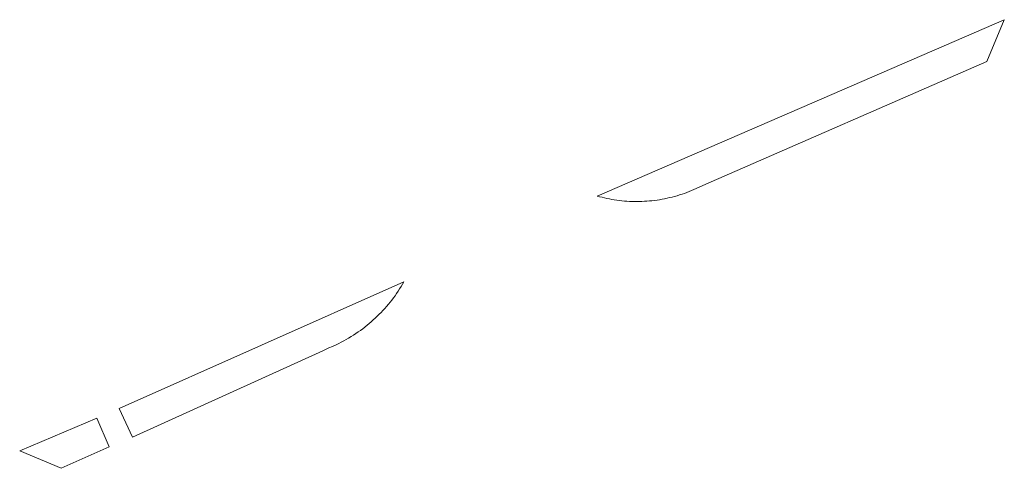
# Model space of a CAD drawing. Extents: x 211930 to 222589, y 569015 to 577578.
# Tile 14 of 95: x 212966 to 213001, y 573324 to 573340. Entities that reach past the tile are written whole.
import ezdxf

# ---------------------------------------------------------------- set-up
doc = ezdxf.new("R2010")
doc.units = 0
doc.layers.add('016 Alles planjaar 2023', color=72, linetype='Continuous', lineweight=20, true_color=0x1e90ff)

msp = doc.modelspace()

# ---------------------------------------------------------------- hatches: boundary and pattern name
at = {"layer": '016 Alles planjaar 2023', "true_color": 0x1e90ff}
h = msp.add_hatch(dxfattribs=at)
h.set_pattern_fill('DQ_CLEAR', color=72, style=0)
h.set_pattern_definition([])
h.paths.add_polyline_path([(212990.002, 573333.584), (212990.163, 573333.654), (212990.517, 573333.809), (213000.59, 573338.214), (213001.218, 573339.707), (212986.612, 573333.39), (212986.699, 573333.366), (212986.787, 573333.344), (212986.875, 573333.323), (212986.963, 573333.303), (212987.051, 573333.286), (212987.14, 573333.269), (212987.229, 573333.255), (212987.319, 573333.242), (212987.408, 573333.23), (212987.498, 573333.22), (212987.588, 573333.211), (212987.678, 573333.205), (212987.768, 573333.199), (212987.859, 573333.196), (212987.949, 573333.193), (212988.039, 573333.193), (212988.13, 573333.194), (212988.22, 573333.196), (212988.31, 573333.201), (212988.4, 573333.206), (212988.49, 573333.214), (212988.58, 573333.223), (212988.761, 573333.245), (212988.852, 573333.259), (212988.943, 573333.274), (212989.034, 573333.292), (212989.124, 573333.31), (212989.214, 573333.331), (212989.303, 573333.352), (212989.392, 573333.376), (212989.481, 573333.401), (212989.569, 573333.428), (212989.657, 573333.456), (212989.744, 573333.485), (212989.83, 573333.517), (212989.917, 573333.55), (212990.002, 573333.584)])
h = msp.add_hatch(dxfattribs=at)
h.set_pattern_fill('DQ_CLEAR', color=72, style=0)
h.set_pattern_definition([])
h.paths.add_polyline_path([(212977.25, 573328.061), (212977.341, 573328.105), (212977.432, 573328.151), (212977.521, 573328.199), (212977.61, 573328.248), (212977.697, 573328.299), (212977.784, 573328.351), (212977.87, 573328.405), (212977.955, 573328.461), (212978.038, 573328.518), (212978.121, 573328.576), (212978.203, 573328.636), (212978.359, 573328.759), (212978.435, 573328.821), (212978.509, 573328.884), (212978.582, 573328.949), (212978.654, 573329.015), (212978.725, 573329.082), (212978.795, 573329.151), (212978.863, 573329.22), (212978.93, 573329.291), (212978.996, 573329.363), (212979.061, 573329.436), (212979.124, 573329.511), (212979.186, 573329.586), (212979.246, 573329.663), (212979.306, 573329.74), (212979.364, 573329.819), (212979.42, 573329.899), (212979.475, 573329.979), (212979.529, 573330.061), (212979.581, 573330.143), (212979.632, 573330.227), (212979.681, 573330.311), (212969.47, 573325.776), (212969.949, 573324.746), (212976.773, 573327.844), (212976.994, 573327.945), (212977.122, 573328.003), (212977.25, 573328.061)])
h = msp.add_hatch(dxfattribs=at)
h.set_pattern_fill('DQ_CLEAR', color=72, style=0)
h.set_pattern_definition([])
h.paths.add_polyline_path([(212967.389, 573323.634), (212969.105, 573324.397), (212968.672, 573325.427), (212965.899, 573324.255), (212967.389, 573323.634)])

# ---------------------------------------------------------------- linework, layer by layer
at = {"layer": '016 Alles planjaar 2023', "color": 14, "true_color": 0x004000}
for points in [[(212990.002, 573333.584), (212990.163, 573333.654), (212990.517, 573333.809), (213000.59, 573338.214), (213001.218, 573339.707), (212986.612, 573333.39), (212986.699, 573333.366), (212986.787, 573333.344), (212986.875, 573333.323), (212986.963, 573333.303), (212987.051, 573333.286), (212987.14, 573333.269), (212987.229, 573333.255), (212987.319, 573333.242), (212987.408, 573333.23), (212987.498, 573333.22), (212987.588, 573333.211), (212987.678, 573333.205), (212987.768, 573333.199), (212987.859, 573333.196), (212987.949, 573333.193), (212988.039, 573333.193), (212988.13, 573333.194), (212988.22, 573333.196), (212988.31, 573333.201), (212988.4, 573333.206), (212988.49, 573333.214), (212988.58, 573333.223), (212988.761, 573333.245), (212988.852, 573333.259), (212988.943, 573333.274), (212989.034, 573333.292), (212989.124, 573333.31), (212989.214, 573333.331), (212989.303, 573333.352), (212989.392, 573333.376), (212989.481, 573333.401), (212989.569, 573333.428), (212989.657, 573333.456), (212989.744, 573333.485), (212989.83, 573333.517), (212989.917, 573333.55), (212990.002, 573333.584)], [(212977.25, 573328.061), (212977.341, 573328.105), (212977.432, 573328.151), (212977.521, 573328.199), (212977.61, 573328.248), (212977.697, 573328.299), (212977.784, 573328.351), (212977.87, 573328.405), (212977.955, 573328.461), (212978.038, 573328.518), (212978.121, 573328.576), (212978.203, 573328.636), (212978.359, 573328.759), (212978.435, 573328.821), (212978.509, 573328.884), (212978.582, 573328.949), (212978.654, 573329.015), (212978.725, 573329.082), (212978.795, 573329.151), (212978.863, 573329.22), (212978.93, 573329.291), (212978.996, 573329.363), (212979.061, 573329.436), (212979.124, 573329.511), (212979.186, 573329.586), (212979.246, 573329.663), (212979.306, 573329.74), (212979.364, 573329.819), (212979.42, 573329.899), (212979.475, 573329.979), (212979.529, 573330.061), (212979.581, 573330.143), (212979.632, 573330.227), (212979.681, 573330.311), (212969.47, 573325.776), (212969.949, 573324.746), (212976.773, 573327.844), (212976.994, 573327.945), (212977.122, 573328.003), (212977.25, 573328.061)], [(212967.389, 573323.634), (212969.105, 573324.397), (212968.672, 573325.427), (212965.899, 573324.255), (212967.389, 573323.634)]]:
    msp.add_lwpolyline(points, close=True, dxfattribs=at)

doc.saveas('drawing.dxf')
